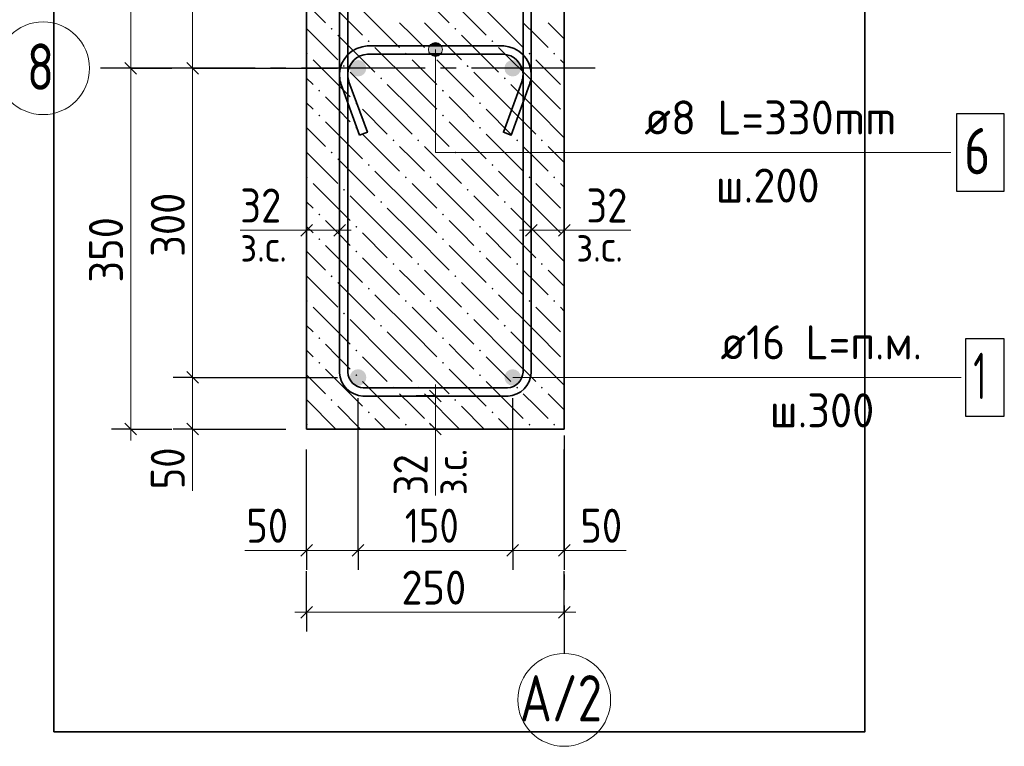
# Model space of a CAD drawing. Header units: millimetres. Extents: x 0 to 42000, y 0 to 29700.
# Tile 12 of 15: x 29561 to 35930, y 9381 to 14081. Entities that reach past the tile are written whole.
import ezdxf

# ---------------------------------------------------------------- set-up
doc = ezdxf.new("R2010")
doc.units = ezdxf.units.MM
doc.linetypes.add('______2', pattern=[270, 200, -70])
doc.linetypes.add('______5', pattern=[1100, 800, -100, 100, -100])
for name, color, linetype, lineweight in [('S1 Продольная арматура', 52, 'Continuous', 25), ('Standard', 7, 'Continuous', 25), ('Затяжка', 52, 'Continuous', 25), ('Оси', 7, '______5', 13), ('Позиционная метка линия выноска', 7, 'Continuous', 13), ('Размерная выноска', 7, 'Continuous', 13), ('Хомут', 52, 'Continuous', 25)]:
    doc.layers.add(name, color=color, linetype=linetype, lineweight=lineweight)
doc.layers.add('ЖБ Пилон', color=7, linetype='______2', lineweight=13, true_color=0xa0a0a0)
doc.styles.add('ISOCPEUR', font='txt')

msp = doc.modelspace()

# ---------------------------------------------------------------- hatches: boundary and pattern name
at = {"layer": 'S1 Продольная арматура', "linetype": 'Continuous', "lineweight": 18, "transparency": 33554687}
for points in [[(31803.4, 13766.7), (31799.3, 13787.1), (31787.7, 13804.4), (31770.4, 13816), (31750, 13820), (31729.6, 13816), (31712.3, 13804.4), (31700.8, 13787.1), (31696.7, 13766.7), (31700.8, 13746.3), (31712.3, 13729), (31729.6, 13717.4), (31750, 13713.3), (31770.4, 13717.4), (31787.7, 13729), (31799.3, 13746.3)], [(31803.4, 13766.7), (31799.3, 13787.1), (31787.7, 13804.4), (31770.4, 13816), (31750, 13820), (31729.6, 13816), (31712.3, 13804.4), (31700.8, 13787.1), (31696.7, 13766.7), (31700.8, 13746.3), (31712.3, 13729), (31729.6, 13717.4), (31750, 13713.3), (31770.4, 13717.4), (31787.7, 13729), (31799.3, 13746.3)], [(32803.4, 13766.7), (32799.3, 13787.1), (32787.7, 13804.4), (32770.4, 13816), (32750, 13820), (32729.6, 13816), (32712.3, 13804.4), (32700.8, 13787.1), (32696.7, 13766.7), (32700.8, 13746.3), (32712.3, 13729), (32729.6, 13717.4), (32750, 13713.3), (32770.4, 13717.4), (32787.7, 13729), (32799.3, 13746.3)], [(32803.4, 13766.7), (32799.3, 13787.1), (32787.7, 13804.4), (32770.4, 13816), (32750, 13820), (32729.6, 13816), (32712.3, 13804.4), (32700.8, 13787.1), (32696.7, 13766.7), (32700.8, 13746.3), (32712.3, 13729), (32729.6, 13717.4), (32750, 13713.3), (32770.4, 13717.4), (32787.7, 13729), (32799.3, 13746.3)], [(31803.4, 11766.7), (31799.3, 11787.1), (31787.7, 11804.4), (31770.4, 11816), (31750, 11820), (31729.6, 11816), (31712.3, 11804.4), (31700.8, 11787.1), (31696.7, 11766.7), (31700.8, 11746.3), (31712.3, 11729), (31729.6, 11717.4), (31750, 11713.3), (31770.4, 11717.4), (31787.7, 11729), (31799.3, 11746.3)], [(31803.4, 11766.7), (31799.3, 11787.1), (31787.7, 11804.4), (31770.4, 11816), (31750, 11820), (31729.6, 11816), (31712.3, 11804.4), (31700.8, 11787.1), (31696.7, 11766.7), (31700.8, 11746.3), (31712.3, 11729), (31729.6, 11717.4), (31750, 11713.3), (31770.4, 11717.4), (31787.7, 11729), (31799.3, 11746.3)], [(32803.4, 11766.7), (32799.3, 11787.1), (32787.7, 11804.4), (32770.4, 11816), (32750, 11820), (32729.6, 11816), (32712.3, 11804.4), (32700.8, 11787.1), (32696.7, 11766.7), (32700.8, 11746.3), (32712.3, 11729), (32729.6, 11717.4), (32750, 11713.3), (32770.4, 11717.4), (32787.7, 11729), (32799.3, 11746.3)], [(32803.4, 11766.7), (32799.3, 11787.1), (32787.7, 11804.4), (32770.4, 11816), (32750, 11820), (32729.6, 11816), (32712.3, 11804.4), (32700.8, 11787.1), (32696.7, 11766.7), (32700.8, 11746.3), (32712.3, 11729), (32729.6, 11717.4), (32750, 11713.3), (32770.4, 11717.4), (32787.7, 11729), (32799.3, 11746.3)]]:
    msp.add_hatch(color=7, dxfattribs=at).paths.add_polyline_path(points)
at = {"layer": 'ЖБ Пилон', "linetype": 'Continuous', "lineweight": 18, "transparency": 33554687}
for points in [[(31572.2, 14021.1), (31578.7, 14027.6), (31585.2, 14021.1), (31578.7, 14014.6)], [(32372.2, 14021.1), (32378.7, 14027.6), (32385.2, 14021.1), (32378.7, 14014.6)], [(31812.2, 13941.1), (31818.7, 13947.6), (31825.2, 13941.1), (31818.7, 13934.6)], [(32612.2, 13941.1), (32618.7, 13947.6), (32625.2, 13941.1), (32618.7, 13934.6)], [(31416.7, 13865.6), (31418.7, 13867.6), (31425.2, 13861.1), (31418.7, 13854.6), (31416.7, 13856.6)], [(32052.2, 13861.1), (32058.7, 13867.6), (32065.2, 13861.1), (32058.7, 13854.6)], [(32212.2, 13861.1), (32218.7, 13867.6), (32225.2, 13861.1), (32218.7, 13854.6)], [(32852.2, 13861.1), (32858.7, 13867.6), (32865.2, 13861.1), (32858.7, 13854.6)], [(33012.2, 13861.1), (33018.7, 13867.6), (33025.2, 13861.1), (33018.7, 13854.6)], [(31652.2, 13781.1), (31658.7, 13787.6), (31665.2, 13781.1), (31658.7, 13774.6)], [(32452.2, 13781.1), (32458.7, 13787.6), (32465.2, 13781.1), (32458.7, 13774.6)], [(31892.2, 13701.1), (31898.7, 13707.6), (31905.2, 13701.1), (31898.7, 13694.6)], [(32692.2, 13701.1), (32698.7, 13707.6), (32705.2, 13701.1), (32698.7, 13694.6)], [(31492.2, 13621.1), (31498.7, 13627.6), (31505.2, 13621.1), (31498.7, 13614.6)], [(32292.2, 13621.1), (32298.7, 13627.6), (32305.2, 13621.1), (32298.7, 13614.6)], [(31732.2, 13541.1), (31738.7, 13547.6), (31745.2, 13541.1), (31738.7, 13534.6)], [(32532.2, 13541.1), (32538.7, 13547.6), (32545.2, 13541.1), (32538.7, 13534.6)], [(31492.2, 13461.1), (31498.7, 13467.6), (31505.2, 13461.1), (31498.7, 13454.6)], [(32292.2, 13461.1), (32298.7, 13467.6), (32305.2, 13461.1), (32298.7, 13454.6)], [(31732.2, 13381.1), (31738.7, 13387.6), (31745.2, 13381.1), (31738.7, 13374.6)], [(32532.2, 13381.1), (32538.7, 13387.6), (32545.2, 13381.1), (32538.7, 13374.6)], [(31972.2, 13301.1), (31978.7, 13307.6), (31985.2, 13301.1), (31978.7, 13294.6)], [(32132.2, 13301.1), (32138.7, 13307.6), (32145.2, 13301.1), (32138.7, 13294.6)], [(32772.2, 13301.1), (32778.7, 13307.6), (32785.2, 13301.1), (32778.7, 13294.6)], [(32932.2, 13301.1), (32938.7, 13307.6), (32945.2, 13301.1), (32938.7, 13294.6)], [(31572.2, 13221.1), (31578.7, 13227.6), (31585.2, 13221.1), (31578.7, 13214.6)], [(32372.2, 13221.1), (32378.7, 13227.6), (32385.2, 13221.1), (32378.7, 13214.6)], [(31812.2, 13141.1), (31818.7, 13147.6), (31825.2, 13141.1), (31818.7, 13134.6)], [(32612.2, 13141.1), (32618.7, 13147.6), (32625.2, 13141.1), (32618.7, 13134.6)], [(31416.7, 13065.6), (31418.7, 13067.6), (31425.2, 13061.1), (31418.7, 13054.6), (31416.7, 13056.6)], [(32052.2, 13061.1), (32058.7, 13067.6), (32065.2, 13061.1), (32058.7, 13054.6)], [(32212.2, 13061.1), (32218.7, 13067.6), (32225.2, 13061.1), (32218.7, 13054.6)], [(32852.2, 13061.1), (32858.7, 13067.6), (32865.2, 13061.1), (32858.7, 13054.6)], [(33012.2, 13061.1), (33018.7, 13067.6), (33025.2, 13061.1), (33018.7, 13054.6)], [(31652.2, 12981.1), (31658.7, 12987.6), (31665.2, 12981.1), (31658.7, 12974.6)], [(32452.2, 12981.1), (32458.7, 12987.6), (32465.2, 12981.1), (32458.7, 12974.6)], [(31892.2, 12901.1), (31898.7, 12907.6), (31905.2, 12901.1), (31898.7, 12894.6)], [(32692.2, 12901.1), (32698.7, 12907.6), (32705.2, 12901.1), (32698.7, 12894.6)], [(31492.2, 12821.1), (31498.7, 12827.6), (31505.2, 12821.1), (31498.7, 12814.6)], [(32292.2, 12821.1), (32298.7, 12827.6), (32305.2, 12821.1), (32298.7, 12814.6)], [(31732.2, 12741.1), (31738.7, 12747.6), (31745.2, 12741.1), (31738.7, 12734.6)], [(32532.2, 12741.1), (32538.7, 12747.6), (32545.2, 12741.1), (32538.7, 12734.6)], [(31492.2, 12661.1), (31498.7, 12667.6), (31505.2, 12661.1), (31498.7, 12654.6)], [(32292.2, 12661.1), (32298.7, 12667.6), (32305.2, 12661.1), (32298.7, 12654.6)], [(31732.2, 12581.1), (31738.7, 12587.6), (31745.2, 12581.1), (31738.7, 12574.6)], [(32532.2, 12581.1), (32538.7, 12587.6), (32545.2, 12581.1), (32538.7, 12574.6)], [(31972.2, 12501.1), (31978.7, 12507.6), (31985.2, 12501.1), (31978.7, 12494.6)], [(32132.2, 12501.1), (32138.7, 12507.6), (32145.2, 12501.1), (32138.7, 12494.6)], [(32772.2, 12501.1), (32778.7, 12507.6), (32785.2, 12501.1), (32778.7, 12494.6)], [(32932.2, 12501.1), (32938.7, 12507.6), (32945.2, 12501.1), (32938.7, 12494.6)], [(31572.2, 12421.1), (31578.7, 12427.6), (31585.2, 12421.1), (31578.7, 12414.6)], [(32372.2, 12421.1), (32378.7, 12427.6), (32385.2, 12421.1), (32378.7, 12414.6)], [(31812.2, 12341.1), (31818.7, 12347.6), (31825.2, 12341.1), (31818.7, 12334.6)], [(32612.2, 12341.1), (32618.7, 12347.6), (32625.2, 12341.1), (32618.7, 12334.6)], [(31416.7, 12265.6), (31418.7, 12267.6), (31425.2, 12261.1), (31418.7, 12254.6), (31416.7, 12256.6)], [(32052.2, 12261.1), (32058.7, 12267.6), (32065.2, 12261.1), (32058.7, 12254.6)], [(32212.2, 12261.1), (32218.7, 12267.6), (32225.2, 12261.1), (32218.7, 12254.6)], [(32852.2, 12261.1), (32858.7, 12267.6), (32865.2, 12261.1), (32858.7, 12254.6)], [(33012.2, 12261.1), (33018.7, 12267.6), (33025.2, 12261.1), (33018.7, 12254.6)], [(31652.2, 12181.1), (31658.7, 12187.6), (31665.2, 12181.1), (31658.7, 12174.6)], [(32452.2, 12181.1), (32458.7, 12187.6), (32465.2, 12181.1), (32458.7, 12174.6)], [(31892.2, 12101.1), (31898.7, 12107.6), (31905.2, 12101.1), (31898.7, 12094.6)], [(32692.2, 12101.1), (32698.7, 12107.6), (32705.2, 12101.1), (32698.7, 12094.6)], [(31492.2, 12021.1), (31498.7, 12027.6), (31505.2, 12021.1), (31498.7, 12014.6)], [(32292.2, 12021.1), (32298.7, 12027.6), (32305.2, 12021.1), (32298.7, 12014.6)], [(31732.2, 11941.1), (31738.7, 11947.6), (31745.2, 11941.1), (31738.7, 11934.6)], [(32532.2, 11941.1), (32538.7, 11947.6), (32545.2, 11941.1), (32538.7, 11934.6)], [(31492.2, 11861.1), (31498.7, 11867.6), (31505.2, 11861.1), (31498.7, 11854.6)], [(32292.2, 11861.1), (32298.7, 11867.6), (32305.2, 11861.1), (32298.7, 11854.6)], [(31732.2, 11781.1), (31738.7, 11787.6), (31745.2, 11781.1), (31738.7, 11774.6)], [(32532.2, 11781.1), (32538.7, 11787.6), (32545.2, 11781.1), (32538.7, 11774.6)], [(31972.2, 11701.1), (31978.7, 11707.6), (31985.2, 11701.1), (31978.7, 11694.6)], [(32132.2, 11701.1), (32138.7, 11707.6), (32145.2, 11701.1), (32138.7, 11694.6)], [(32772.2, 11701.1), (32778.7, 11707.6), (32785.2, 11701.1), (32778.7, 11694.6)], [(32932.2, 11701.1), (32938.7, 11707.6), (32945.2, 11701.1), (32938.7, 11694.6)], [(31572.2, 11621.1), (31578.7, 11627.6), (31585.2, 11621.1), (31578.7, 11614.6)], [(32372.2, 11621.1), (32378.7, 11627.6), (32385.2, 11621.1), (32378.7, 11614.6)], [(31812.2, 11541.1), (31818.7, 11547.6), (31825.2, 11541.1), (31818.7, 11534.6)], [(32612.2, 11541.1), (32618.7, 11547.6), (32625.2, 11541.1), (32618.7, 11534.6)], [(31416.7, 11465.6), (31418.7, 11467.6), (31425.2, 11461.1), (31418.7, 11454.6), (31416.7, 11456.6)], [(32052.2, 11461.1), (32058.7, 11467.6), (32065.2, 11461.1), (32058.7, 11454.6)], [(32212.2, 11461.1), (32218.7, 11467.6), (32225.2, 11461.1), (32218.7, 11454.6)], [(32852.2, 11461.1), (32858.7, 11467.6), (32865.2, 11461.1), (32858.7, 11454.6)], [(33012.2, 11461.1), (33018.7, 11467.6), (33025.2, 11461.1), (33018.7, 11454.6)]]:
    msp.add_hatch(color=7, dxfattribs=at).paths.add_polyline_path(points, flags=16)
at = {"layer": 'Позиционная метка линия выноска', "linetype": 'Continuous', "lineweight": 13, "transparency": 33554687}
for points in [[(32205, 13887.4), (32295, 13887.4), (32288.7, 13909.9)], [(32205, 13887.4), (32288.7, 13909.9), (32211.3, 13909.9)], [(32211.3, 13864.9), (32295, 13887.4), (32205, 13887.4)], [(32211.3, 13909.9), (32288.7, 13909.9), (32272.5, 13926.1)], [(32211.3, 13909.9), (32272.5, 13926.1), (32227.5, 13926.1)], [(32211.3, 13864.9), (32288.7, 13864.9), (32295, 13887.4)], [(32227.5, 13926.1), (32272.5, 13926.1), (32250, 13932.4)], [(32227.5, 13848.7), (32288.7, 13864.9), (32211.3, 13864.9)], [(32227.5, 13848.7), (32272.5, 13848.7), (32288.7, 13864.9)], [(32272.5, 13848.7), (32227.5, 13848.7), (32250, 13842.4)]]:
    msp.add_hatch(color=7, dxfattribs=at).paths.add_polyline_path(points)

# ---------------------------------------------------------------- linework, layer by layer
at = {"layer": 'S1 Продольная арматура', "color": 7, "linetype": 'Continuous', "lineweight": 25, "transparency": 33554687}
msp.add_lwpolyline([(35680, 11516.7), (35930, 11516.7), (35930, 12016.7), (35680, 12016.7), (35680, 11516.7)], dxfattribs=at)
at = {"layer": 'Standard', "color": 7, "linetype": 'Continuous', "lineweight": 13, "transparency": 33554687}
for p, q in [((30679.1, 15766.7), (30679.1, 13766.7)), ((30279.1, 13766.7), (30279.1, 11433.3)), ((30679.1, 13766.7), (30679.1, 11766.7)), ((31416.7, 12718.9), (31341.7, 12718.9)), ((31630, 12718.9), (31416.7, 12718.9)), ((31630, 12718.9), (31705, 12718.9)), ((32870, 12718.9), (32795, 12718.9)), ((32870, 12718.9), (33083.4, 12718.9)), ((33083.4, 12718.9), (33158.4, 12718.9)), ((30679.1, 11766.7), (30679.1, 11433.3)), ((32250, 11646.9), (32250, 11721.9)), ((32250, 11646.9), (32250, 11433.3)), ((30279.1, 11433.3), (30279.1, 11358.3)), ((30679.1, 11433.3), (30679.1, 11358.3)), ((32250, 11433.3), (32250, 11358.3)), ((31416.7, 10647.8), (31341.7, 10647.8)), ((31416.7, 10647.8), (31750, 10647.8)), ((31750, 10647.8), (32750.1, 10647.8)), ((32750.1, 10647.8), (33083.4, 10647.8)), ((33083.4, 10647.8), (33158.4, 10647.8)), ((31416.7, 10247.8), (31341.7, 10247.8)), ((31416.7, 10247.8), (33083.4, 10247.8)), ((33083.4, 10247.8), (33158.4, 10247.8))]:
    msp.add_line(p, q, dxfattribs=at)
at = {"layer": 'Standard', "color": 7, "linetype": 'Continuous', "lineweight": -3, "transparency": 33554687}
for p, q in [((30279.1, 13766.7), (30154.1, 13766.7)), ((30279.1, 13766.7), (30404.1, 13766.7)), ((30279.1, 13766.7), (30545.7, 13766.7)), ((30679.1, 13766.7), (30554.1, 13766.7)), ((30679.1, 13766.7), (30804.1, 13766.7)), ((30679.1, 13766.7), (31616.6, 13766.7)), ((31416.7, 12718.9), (31416.7, 12843.9)), ((31630, 12718.9), (31630, 12843.9)), ((32870, 12718.9), (32870, 12843.9)), ((33083.4, 12718.9), (33083.4, 12843.9)), ((31416.7, 12718.9), (31416.7, 12593.9)), ((31630, 12718.9), (31630, 12593.9)), ((32870, 12718.9), (32870, 12593.9)), ((33083.4, 12718.9), (33083.4, 12593.9)), ((30679.1, 11766.7), (30554.1, 11766.7)), ((30679.1, 11766.7), (30804.1, 11766.7)), ((30679.1, 11766.7), (31616.6, 11766.7)), ((32250, 11646.9), (32125, 11646.9)), ((32250, 11646.9), (32375, 11646.9)), ((30279.1, 11433.3), (30154.1, 11433.3)), ((30279.1, 11433.3), (30404.1, 11433.3)), ((30279.1, 11433.3), (30545.7, 11433.3)), ((30679.1, 11433.3), (30554.1, 11433.3)), ((30679.1, 11433.3), (30804.1, 11433.3)), ((30679.1, 11433.3), (31283.4, 11433.3)), ((32250, 11433.3), (32125, 11433.3)), ((32250, 11433.3), (32375, 11433.3)), ((31416.7, 10647.8), (31416.7, 10772.8)), ((31750, 10647.8), (31750, 10772.8)), ((32750.1, 10647.8), (32750.1, 10772.8)), ((33083.4, 10647.8), (33083.4, 10772.8)), ((31416.7, 10647.8), (31416.7, 10522.8)), ((31750, 10647.8), (31750, 10522.8)), ((32750.1, 10647.8), (32750.1, 10522.8)), ((33083.4, 10647.8), (33083.4, 10522.8)), ((31416.7, 10247.8), (31416.7, 10514.5)), ((33083.4, 10247.8), (33083.4, 10514.5)), ((31416.7, 10247.8), (31416.7, 10372.8)), ((33083.4, 10247.8), (33083.4, 10372.8)), ((31416.7, 10247.8), (31416.7, 10122.8)), ((33083.4, 10247.8), (33083.4, 10122.8))]:
    msp.add_line(p, q, dxfattribs=at)
at = {"layer": 'Standard', "color": 7, "linetype": 'Continuous', "lineweight": 25, "transparency": 33554687}
for p, q in [((30241.6, 13804.2), (30316.6, 13729.2)), ((30641.6, 13804.2), (30716.6, 13729.2)), ((31454.2, 12756.4), (31379.2, 12681.4)), ((31667.5, 12756.4), (31592.5, 12681.4)), ((32832.5, 12681.4), (32907.5, 12756.4)), ((33045.9, 12681.4), (33120.9, 12756.4)), ((30641.6, 11804.2), (30716.6, 11729.2)), ((32212.5, 11684.4), (32287.5, 11609.4)), ((30241.6, 11470.8), (30316.6, 11395.8)), ((30641.6, 11470.8), (30716.6, 11395.8)), ((32212.5, 11470.8), (32287.5, 11395.8)), ((31379.2, 10610.3), (31454.2, 10685.3)), ((31712.5, 10610.3), (31787.5, 10685.3)), ((32712.6, 10610.3), (32787.6, 10685.3)), ((33045.9, 10610.3), (33120.9, 10685.3)), ((31379.2, 10210.3), (31454.2, 10285.3)), ((33045.9, 10210.3), (33120.9, 10285.3))]:
    msp.add_line(p, q, dxfattribs=at)
at = {"layer": 'Standard', "color": 254, "linetype": 'Continuous', "lineweight": 35, "true_color": 0xc4c4ff, "transparency": 33554687}
msp.add_lwpolyline([(29781, 9474.1), (35026.9, 9474.1), (35026.9, 18041.1), (29781, 18041.1), (29781, 9474.1)], dxfattribs=at)
at = {"layer": 'Standard', "color": 7, "linetype": 'Continuous', "lineweight": 13, "transparency": 33554687}
msp.add_lwpolyline([(30279.1, 16100), (30279.1, 14653.9), (30279.1, 14653.9), (30279.1, 13766.7)], dxfattribs=at)
at = {"layer": 'Standard', "color": 7, "linetype": 'Continuous', "lineweight": -3, "transparency": 33554687}
for points in [[(31750, 10647.8), (31750, 10664.8), (31750, 10664.8), (31750, 10664.8), (31750, 10664.8), (31750, 11633.3)], [(32750.1, 10647.8), (32750.1, 10664.8), (32750.1, 10664.8), (32750.1, 11633.3)], [(31416.7, 10647.8), (31416.7, 10664.8), (31416.7, 10664.8), (31416.7, 10664.8), (31416.7, 10664.8), (31416.7, 11300)], [(33083.4, 10647.8), (33083.4, 10664.8), (33083.4, 10664.8), (33083.4, 11300)]]:
    msp.add_lwpolyline(points, dxfattribs=at)
at = {"layer": 'ЖБ Пилон', "color": 7, "linetype": 'Continuous', "lineweight": 35, "transparency": 33554687}
for p, q in [((31416.7, 16100), (31416.7, 11433.3)), ((33083.4, 11433.3), (33083.4, 16100)), ((31416.7, 11433.3), (33083.4, 11433.3))]:
    msp.add_line(p, q, dxfattribs=at)
at = {"layer": 'ЖБ Пилон', "color": 9, "linetype": 'Continuous', "lineweight": 18, "true_color": 0xc7c7c7, "transparency": 33554687}
for p, q in [((32098.7, 14301.1), (32338.7, 14061.1)), ((31538.7, 14221.1), (31778.7, 13981.1)), ((32338.7, 14221.1), (32578.7, 13981.1)), ((31416.7, 14183.1), (31538.7, 14061.1)), ((31778.7, 14141.1), (32018.7, 13901.1)), ((32578.7, 14141.1), (32818.7, 13901.1)), ((31416.7, 14023.1), (31618.7, 13821.1)), ((32098.7, 13981.1), (32018.7, 14061.1)), ((32178.7, 14061.1), (32418.7, 13821.1)), ((32898.7, 13981.1), (32818.7, 14061.1)), ((32978.7, 14061.1), (33083.4, 13956.4)), ((31618.7, 13981.1), (31858.7, 13741.1)), ((32178.7, 13901.1), (32098.7, 13981.1)), ((32418.7, 13981.1), (32658.7, 13741.1)), ((32978.7, 13901.1), (32898.7, 13981.1)), ((32098.7, 13661.1), (31858.7, 13901.1)), ((32898.7, 13661.1), (32658.7, 13901.1)), ((31458.7, 13821.1), (31698.7, 13581.1)), ((32098.7, 13821.1), (32258.7, 13661.1)), ((32258.7, 13821.1), (32498.7, 13581.1)), ((32898.7, 13821.1), (33058.7, 13661.1)), ((33058.7, 13821.1), (33083.4, 13796.4)), ((31416.7, 13703.1), (31458.7, 13661.1)), ((31938.7, 13501.1), (31698.7, 13741.1)), ((32738.7, 13501.1), (32498.7, 13741.1)), ((31938.7, 13661.1), (32098.7, 13501.1)), ((32098.7, 13661.1), (32258.7, 13501.1)), ((32738.7, 13661.1), (32898.7, 13501.1)), ((32898.7, 13661.1), (33058.7, 13501.1)), ((31618.7, 13501.1), (31538.7, 13581.1)), ((32418.7, 13501.1), (32338.7, 13581.1)), ((31416.7, 13543.1), (31458.7, 13501.1)), ((31698.7, 13421.1), (31618.7, 13501.1)), ((31778.7, 13501.1), (31938.7, 13341.1)), ((31938.7, 13501.1), (32098.7, 13341.1)), ((32098.7, 13501.1), (32338.7, 13261.1)), ((32498.7, 13421.1), (32418.7, 13501.1)), ((32578.7, 13501.1), (32738.7, 13341.1)), ((32738.7, 13501.1), (32898.7, 13341.1)), ((32898.7, 13501.1), (33083.4, 13316.4)), ((31416.7, 13383.1), (31538.7, 13261.1)), ((31538.7, 13421.1), (31778.7, 13181.1)), ((32338.7, 13421.1), (32578.7, 13181.1)), ((31778.7, 13341.1), (32018.7, 13101.1)), ((32578.7, 13341.1), (32818.7, 13101.1)), ((32098.7, 13181.1), (32018.7, 13261.1)), ((32178.7, 13261.1), (32418.7, 13021.1)), ((32898.7, 13181.1), (32818.7, 13261.1)), ((32978.7, 13261.1), (33083.4, 13156.4)), ((31416.7, 13223.1), (31618.7, 13021.1)), ((31618.7, 13181.1), (31858.7, 12941.1)), ((32178.7, 13101.1), (32098.7, 13181.1)), ((32418.7, 13181.1), (32658.7, 12941.1)), ((32978.7, 13101.1), (32898.7, 13181.1)), ((32098.7, 12861.1), (31858.7, 13101.1)), ((32898.7, 12861.1), (32658.7, 13101.1)), ((31458.7, 13021.1), (31698.7, 12781.1)), ((32098.7, 13021.1), (32258.7, 12861.1)), ((32258.7, 13021.1), (32498.7, 12781.1)), ((32898.7, 13021.1), (33058.7, 12861.1)), ((33058.7, 13021.1), (33083.4, 12996.4)), ((31938.7, 12701.1), (31698.7, 12941.1)), ((32738.7, 12701.1), (32498.7, 12941.1)), ((31416.7, 12903.1), (31458.7, 12861.1)), ((31938.7, 12861.1), (32098.7, 12701.1)), ((32098.7, 12861.1), (32258.7, 12701.1)), ((32738.7, 12861.1), (32898.7, 12701.1)), ((32898.7, 12861.1), (33058.7, 12701.1)), ((31416.7, 12743.1), (31458.7, 12701.1)), ((31618.7, 12701.1), (31538.7, 12781.1)), ((32418.7, 12701.1), (32338.7, 12781.1)), ((31698.7, 12621.1), (31618.7, 12701.1)), ((31778.7, 12701.1), (31938.7, 12541.1)), ((31938.7, 12701.1), (32098.7, 12541.1)), ((32098.7, 12701.1), (32338.7, 12461.1)), ((32498.7, 12621.1), (32418.7, 12701.1)), ((32578.7, 12701.1), (32738.7, 12541.1)), ((32738.7, 12701.1), (32898.7, 12541.1)), ((32898.7, 12701.1), (33083.4, 12516.4)), ((31538.7, 12621.1), (31778.7, 12381.1)), ((32338.7, 12621.1), (32578.7, 12381.1)), ((31416.7, 12583.1), (31538.7, 12461.1)), ((31778.7, 12541.1), (32018.7, 12301.1)), ((32578.7, 12541.1), (32818.7, 12301.1)), ((31416.7, 12423.1), (31618.7, 12221.1)), ((32098.7, 12381.1), (32018.7, 12461.1)), ((32178.7, 12461.1), (32418.7, 12221.1)), ((32898.7, 12381.1), (32818.7, 12461.1)), ((32978.7, 12461.1), (33083.4, 12356.4)), ((31618.7, 12381.1), (31858.7, 12141.1)), ((32178.7, 12301.1), (32098.7, 12381.1)), ((32418.7, 12381.1), (32658.7, 12141.1)), ((32978.7, 12301.1), (32898.7, 12381.1)), ((32098.7, 12061.1), (31858.7, 12301.1)), ((32898.7, 12061.1), (32658.7, 12301.1)), ((31458.7, 12221.1), (31698.7, 11981.1)), ((32098.7, 12221.1), (32258.7, 12061.1)), ((32258.7, 12221.1), (32498.7, 11981.1)), ((32898.7, 12221.1), (33058.7, 12061.1)), ((33058.7, 12221.1), (33083.4, 12196.4)), ((31416.7, 12103.1), (31458.7, 12061.1)), ((31938.7, 11901.1), (31698.7, 12141.1)), ((32738.7, 11901.1), (32498.7, 12141.1)), ((31938.7, 12061.1), (32098.7, 11901.1)), ((32098.7, 12061.1), (32258.7, 11901.1)), ((32738.7, 12061.1), (32898.7, 11901.1)), ((32898.7, 12061.1), (33058.7, 11901.1)), ((31618.7, 11901.1), (31538.7, 11981.1)), ((32418.7, 11901.1), (32338.7, 11981.1)), ((31416.7, 11943.1), (31458.7, 11901.1)), ((31698.7, 11821.1), (31618.7, 11901.1)), ((31778.7, 11901.1), (31938.7, 11741.1)), ((31938.7, 11901.1), (32098.7, 11741.1)), ((32098.7, 11901.1), (32338.7, 11661.1)), ((32498.7, 11821.1), (32418.7, 11901.1)), ((32578.7, 11901.1), (32738.7, 11741.1)), ((32738.7, 11901.1), (32898.7, 11741.1)), ((32898.7, 11901.1), (33083.4, 11716.4)), ((31416.7, 11783.1), (31538.7, 11661.1)), ((31538.7, 11821.1), (31778.7, 11581.1)), ((32338.7, 11821.1), (32578.7, 11581.1)), ((31778.7, 11741.1), (32018.7, 11501.1)), ((32578.7, 11741.1), (32818.7, 11501.1)), ((32098.7, 11581.1), (32018.7, 11661.1)), ((32178.7, 11661.1), (32406.4, 11433.3)), ((32898.7, 11581.1), (32818.7, 11661.1)), ((32978.7, 11661.1), (33083.4, 11556.4)), ((31416.7, 11623.1), (31606.4, 11433.3)), ((31618.7, 11581.1), (31766.4, 11433.3)), ((32178.7, 11501.1), (32098.7, 11581.1)), ((32418.7, 11581.1), (32566.4, 11433.3)), ((32978.7, 11501.1), (32898.7, 11581.1)), ((31926.4, 11433.3), (31858.7, 11501.1)), ((32726.4, 11433.3), (32658.7, 11501.1))]:
    msp.add_line(p, q, dxfattribs=at)
at = {"layer": 'Затяжка', "color": 7, "linetype": 'Continuous', "lineweight": 35, "transparency": 33554687}
msp.add_lwpolyline([(31759.9, 13334.3), (31640.6, 13662), (31638.3, 13669.1), (31636.2, 13676.5), (31634.4, 13684), (31632.9, 13691.5), (31631.7, 13699.1), (31630.8, 13706.8), (31630.3, 13714.4), (31630, 13722), (31630, 13732.8), (31634.6, 13765.3), (31645.7, 13799.2), (31663.2, 13830.3), (31684.6, 13856), (31710.3, 13877.5), (31741.5, 13894.9), (31775.3, 13906.1), (31807.9, 13910.6), (32692.2, 13910.6), (32724.7, 13906.1), (32758.6, 13894.9), (32789.8, 13877.5), (32815.4, 13856), (32836.9, 13830.3), (32854.3, 13799.2), (32865.5, 13765.3), (32870, 13732.8), (32870, 13722), (32869.8, 13714.4), (32869.2, 13706.8), (32868.4, 13699.1), (32867.2, 13691.5), (32865.7, 13684), (32863.9, 13676.5), (32861.8, 13669.1), (32859.4, 13662), (32740.2, 13334.3), (32690.1, 13352.6), (32809, 13679.4), (32810.8, 13684.8), (32812.3, 13690.1), (32813.6, 13695.4), (32814.7, 13700.8), (32815.5, 13706.2), (32816.1, 13711.7), (32816.5, 13717.2), (32816.7, 13722.8), (32816.7, 13729.1), (32813.3, 13753.2), (32805.3, 13777.6), (32792.8, 13800), (32777.6, 13818.1), (32759.4, 13833.3), (32737, 13845.9), (32712.6, 13853.9), (32688.5, 13857.3), (31811.6, 13857.3), (31787.5, 13853.9), (31763.1, 13845.9), (31740.7, 13833.3), (31722.5, 13818.1), (31707.3, 13800), (31694.8, 13777.6), (31686.7, 13753.2), (31683.4, 13729.1), (31683.4, 13722.8), (31683.5, 13717.2), (31683.9, 13711.7), (31684.5, 13706.2), (31685.4, 13700.8), (31686.5, 13695.4), (31687.7, 13690.1), (31689.3, 13684.8), (31691, 13679.4), (31810, 13352.6), (31759.9, 13334.3)], dxfattribs=at)
msp.add_lwpolyline([(31759.9, 13334.3), (31640.6, 13662), (31638.3, 13669.1), (31636.2, 13676.5), (31634.4, 13684), (31632.9, 13691.5), (31631.7, 13699.1), (31630.8, 13706.8), (31630.3, 13714.4), (31630, 13722), (31630, 13732.8), (31634.6, 13765.3), (31645.7, 13799.2), (31663.2, 13830.3), (31684.6, 13856), (31710.3, 13877.5), (31741.5, 13894.9), (31775.3, 13906.1), (31807.9, 13910.6), (32692.2, 13910.6), (32724.7, 13906.1), (32758.6, 13894.9), (32789.8, 13877.5), (32815.4, 13856), (32836.9, 13830.3), (32854.3, 13799.2), (32865.5, 13765.3), (32870, 13732.8), (32870, 13722), (32869.8, 13714.4), (32869.2, 13706.8), (32868.4, 13699.1), (32867.2, 13691.5), (32865.7, 13684), (32863.9, 13676.5), (32861.8, 13669.1), (32859.4, 13662), (32740.2, 13334.3), (32690.1, 13352.6), (32809, 13679.4), (32810.8, 13684.8), (32812.3, 13690.1), (32813.6, 13695.4), (32814.7, 13700.8), (32815.5, 13706.2), (32816.1, 13711.7), (32816.5, 13717.2), (32816.7, 13722.8), (32816.7, 13729.1), (32813.3, 13753.2), (32805.3, 13777.6), (32792.8, 13800), (32777.6, 13818.1), (32759.4, 13833.3), (32737, 13845.9), (32712.6, 13853.9), (32688.5, 13857.3), (31811.6, 13857.3), (31787.5, 13853.9), (31763.1, 13845.9), (31740.7, 13833.3), (31722.5, 13818.1), (31707.3, 13800), (31694.8, 13777.6), (31686.7, 13753.2), (31683.4, 13729.1), (31683.4, 13722.8), (31683.5, 13717.2), (31683.9, 13711.7), (31684.5, 13706.2), (31685.4, 13700.8), (31686.5, 13695.4), (31687.7, 13690.1), (31689.3, 13684.8), (31691, 13679.4), (31810, 13352.6), (31759.9, 13334.3)], dxfattribs=at)
msp.add_lwpolyline([(31759.9, 13334.3), (31640.6, 13662), (31638.3, 13669.1), (31636.2, 13676.5), (31634.4, 13684), (31632.9, 13691.5), (31631.7, 13699.1), (31630.8, 13706.8), (31630.3, 13714.4), (31630, 13722), (31630, 13732.8), (31634.6, 13765.3), (31645.7, 13799.2), (31663.2, 13830.3), (31684.6, 13856), (31710.3, 13877.5), (31741.5, 13894.9), (31775.3, 13906.1), (31807.9, 13910.6), (32692.2, 13910.6), (32724.7, 13906.1), (32758.6, 13894.9), (32789.8, 13877.5), (32815.4, 13856), (32836.9, 13830.3), (32854.3, 13799.2), (32865.5, 13765.3), (32870, 13732.8), (32870, 13722), (32869.8, 13714.4), (32869.2, 13706.8), (32868.4, 13699.1), (32867.2, 13691.5), (32865.7, 13684), (32863.9, 13676.5), (32861.8, 13669.1), (32859.4, 13662), (32740.2, 13334.3), (32690.1, 13352.6), (32809, 13679.4), (32810.8, 13684.8), (32812.3, 13690.1), (32813.6, 13695.4), (32814.7, 13700.8), (32815.5, 13706.2), (32816.1, 13711.7), (32816.5, 13717.2), (32816.7, 13722.8), (32816.7, 13729.1), (32813.3, 13753.2), (32805.3, 13777.6), (32792.8, 13800), (32777.6, 13818.1), (32759.4, 13833.3), (32737, 13845.9), (32712.6, 13853.9), (32688.5, 13857.3), (31811.6, 13857.3), (31787.5, 13853.9), (31763.1, 13845.9), (31740.7, 13833.3), (31722.5, 13818.1), (31707.3, 13800), (31694.8, 13777.6), (31686.7, 13753.2), (31683.4, 13729.1), (31683.4, 13722.8), (31683.5, 13717.2), (31683.9, 13711.7), (31684.5, 13706.2), (31685.4, 13700.8), (31686.5, 13695.4), (31687.7, 13690.1), (31689.3, 13684.8), (31691, 13679.4), (31810, 13352.6), (31759.9, 13334.3)], dxfattribs=at)
msp.add_lwpolyline([(31759.9, 13334.3), (31640.6, 13662), (31638.3, 13669.1), (31636.2, 13676.5), (31634.4, 13684), (31632.9, 13691.5), (31631.7, 13699.1), (31630.8, 13706.8), (31630.3, 13714.4), (31630, 13722), (31630, 13732.8), (31634.6, 13765.3), (31645.7, 13799.2), (31663.2, 13830.3), (31684.6, 13856), (31710.3, 13877.5), (31741.5, 13894.9), (31775.3, 13906.1), (31807.9, 13910.6), (32692.2, 13910.6), (32724.7, 13906.1), (32758.6, 13894.9), (32789.8, 13877.5), (32815.4, 13856), (32836.9, 13830.3), (32854.3, 13799.2), (32865.5, 13765.3), (32870, 13732.8), (32870, 13722), (32869.8, 13714.4), (32869.2, 13706.8), (32868.4, 13699.1), (32867.2, 13691.5), (32865.7, 13684), (32863.9, 13676.5), (32861.8, 13669.1), (32859.4, 13662), (32740.2, 13334.3), (32690.1, 13352.6), (32809, 13679.4), (32810.8, 13684.8), (32812.3, 13690.1), (32813.6, 13695.4), (32814.7, 13700.8), (32815.5, 13706.2), (32816.1, 13711.7), (32816.5, 13717.2), (32816.7, 13722.8), (32816.7, 13729.1), (32813.3, 13753.2), (32805.3, 13777.6), (32792.8, 13800), (32777.6, 13818.1), (32759.4, 13833.3), (32737, 13845.9), (32712.6, 13853.9), (32688.5, 13857.3), (31811.6, 13857.3), (31787.5, 13853.9), (31763.1, 13845.9), (31740.7, 13833.3), (31722.5, 13818.1), (31707.3, 13800), (31694.8, 13777.6), (31686.7, 13753.2), (31683.4, 13729.1), (31683.4, 13722.8), (31683.5, 13717.2), (31683.9, 13711.7), (31684.5, 13706.2), (31685.4, 13700.8), (31686.5, 13695.4), (31687.7, 13690.1), (31689.3, 13684.8), (31691, 13679.4), (31810, 13352.6), (31759.9, 13334.3)], dxfattribs=at)
msp.add_lwpolyline([(31759.9, 13334.3), (31640.6, 13662), (31638.3, 13669.1), (31636.2, 13676.5), (31634.4, 13684), (31632.9, 13691.5), (31631.7, 13699.1), (31630.8, 13706.8), (31630.3, 13714.4), (31630, 13722), (31630, 13732.8), (31634.6, 13765.3), (31645.7, 13799.2), (31663.2, 13830.3), (31684.6, 13856), (31710.3, 13877.5), (31741.5, 13894.9), (31775.3, 13906.1), (31807.9, 13910.6), (32692.2, 13910.6), (32724.7, 13906.1), (32758.6, 13894.9), (32789.8, 13877.5), (32815.4, 13856), (32836.9, 13830.3), (32854.3, 13799.2), (32865.5, 13765.3), (32870, 13732.8), (32870, 13722), (32869.8, 13714.4), (32869.2, 13706.8), (32868.4, 13699.1), (32867.2, 13691.5), (32865.7, 13684), (32863.9, 13676.5), (32861.8, 13669.1), (32859.4, 13662), (32740.2, 13334.3), (32690.1, 13352.6), (32809, 13679.4), (32810.8, 13684.8), (32812.3, 13690.1), (32813.6, 13695.4), (32814.7, 13700.8), (32815.5, 13706.2), (32816.1, 13711.7), (32816.5, 13717.2), (32816.7, 13722.8), (32816.7, 13729.1), (32813.3, 13753.2), (32805.3, 13777.6), (32792.8, 13800), (32777.6, 13818.1), (32759.4, 13833.3), (32737, 13845.9), (32712.6, 13853.9), (32688.5, 13857.3), (31811.6, 13857.3), (31787.5, 13853.9), (31763.1, 13845.9), (31740.7, 13833.3), (31722.5, 13818.1), (31707.3, 13800), (31694.8, 13777.6), (31686.7, 13753.2), (31683.4, 13729.1), (31683.4, 13722.8), (31683.5, 13717.2), (31683.9, 13711.7), (31684.5, 13706.2), (31685.4, 13700.8), (31686.5, 13695.4), (31687.7, 13690.1), (31689.3, 13684.8), (31691, 13679.4), (31810, 13352.6), (31759.9, 13334.3)], dxfattribs=at)
msp.add_lwpolyline([(31759.9, 13334.3), (31640.6, 13662), (31638.3, 13669.1), (31636.2, 13676.5), (31634.4, 13684), (31632.9, 13691.5), (31631.7, 13699.1), (31630.8, 13706.8), (31630.3, 13714.4), (31630, 13722), (31630, 13732.8), (31634.6, 13765.3), (31645.7, 13799.2), (31663.2, 13830.3), (31684.6, 13856), (31710.3, 13877.5), (31741.5, 13894.9), (31775.3, 13906.1), (31807.9, 13910.6), (32692.2, 13910.6), (32724.7, 13906.1), (32758.6, 13894.9), (32789.8, 13877.5), (32815.4, 13856), (32836.9, 13830.3), (32854.3, 13799.2), (32865.5, 13765.3), (32870, 13732.8), (32870, 13722), (32869.8, 13714.4), (32869.2, 13706.8), (32868.4, 13699.1), (32867.2, 13691.5), (32865.7, 13684), (32863.9, 13676.5), (32861.8, 13669.1), (32859.4, 13662), (32740.2, 13334.3), (32690.1, 13352.6), (32809, 13679.4), (32810.8, 13684.8), (32812.3, 13690.1), (32813.6, 13695.4), (32814.7, 13700.8), (32815.5, 13706.2), (32816.1, 13711.7), (32816.5, 13717.2), (32816.7, 13722.8), (32816.7, 13729.1), (32813.3, 13753.2), (32805.3, 13777.6), (32792.8, 13800), (32777.6, 13818.1), (32759.4, 13833.3), (32737, 13845.9), (32712.6, 13853.9), (32688.5, 13857.3), (31811.6, 13857.3), (31787.5, 13853.9), (31763.1, 13845.9), (31740.7, 13833.3), (31722.5, 13818.1), (31707.3, 13800), (31694.8, 13777.6), (31686.7, 13753.2), (31683.4, 13729.1), (31683.4, 13722.8), (31683.5, 13717.2), (31683.9, 13711.7), (31684.5, 13706.2), (31685.4, 13700.8), (31686.5, 13695.4), (31687.7, 13690.1), (31689.3, 13684.8), (31691, 13679.4), (31810, 13352.6), (31759.9, 13334.3)], dxfattribs=at)
at = {"layer": 'Затяжка', "color": 7, "linetype": 'Continuous', "lineweight": 25, "transparency": 33554687}
msp.add_lwpolyline([(35620, 12970.7), (35930, 12970.7), (35930, 13470.7), (35620, 13470.7), (35620, 12970.7)], dxfattribs=at)
at = {"layer": 'Оси', "color": 8, "linetype": '______5', "lineweight": -3, "transparency": 33554687}
for p, q in [((33283.4, 13766.7), (30012.4, 13766.7)), ((33083.4, 11392.2), (33083.4, 9981.1))]:
    msp.add_line(p, q, dxfattribs=at)
at = {"layer": 'Оси', "color": 7, "linetype": 'Continuous', "lineweight": 13, "transparency": 33554687}
for centre in [(29712.4, 13766.7), (33083.4, 9681.1)]:
    msp.add_circle(centre, 300, dxfattribs=at)
at = {"layer": 'Позиционная метка линия выноска', "color": 7, "linetype": 'Continuous', "lineweight": 13, "transparency": 33554687}
for p, q in [((32205, 13887.4), (32205, 13887.4)), ((32250, 13932.4), (32250, 13932.4)), ((32295, 13887.4), (32295, 13887.4)), ((32250, 13842.4), (32250, 13842.4)), ((32750.1, 11766.7), (35650, 11766.7))]:
    msp.add_line(p, q, dxfattribs=at)
msp.add_lwpolyline([(35583.4, 13220.7), (32250, 13220.7), (32250, 13887.4)], dxfattribs=at)
msp.add_circle((32250, 13887.4), 45, dxfattribs=at)
at = {"layer": 'Размерная выноска', "color": 7, "linetype": 'Continuous', "lineweight": 13, "transparency": 33554687}
for p, q in [((31416.7, 12718.9), (30986.5, 12718.9)), ((33083.4, 12718.9), (33513.6, 12718.9)), ((30679.1, 11433.3), (30679.1, 11033.3)), ((32250, 11433.3), (32250, 11003.1)), ((31416.7, 10647.8), (31016.7, 10647.8)), ((33483.4, 10647.8), (33083.4, 10647.8))]:
    msp.add_line(p, q, dxfattribs=at)
at = {"layer": 'Хомут', "color": 7, "linetype": 'Continuous', "lineweight": 35, "transparency": 33554687}
for points in [[(32870, 15708.8), (32870, 11796.5), (32866.2, 11769.1), (32856.8, 11740.6), (32842.1, 11714.3), (32824, 11692.7), (32802.4, 11674.6), (32776.1, 11659.9), (32747.6, 11650.5), (32720.2, 11646.7), (31779.8, 11646.7), (31752.5, 11650.5), (31724, 11659.9), (31697.7, 11674.6), (31676, 11692.7), (31657.9, 11714.3), (31643.2, 11740.6), (31633.8, 11769.1), (31630, 11796.5), (31630, 15736.9)], [(32870, 15708.8), (32870, 11796.5), (32866.2, 11769.1), (32856.8, 11740.6), (32842.1, 11714.3), (32824, 11692.7), (32802.4, 11674.6), (32776.1, 11659.9), (32747.6, 11650.5), (32720.2, 11646.7), (31779.8, 11646.7), (31752.5, 11650.5), (31724, 11659.9), (31697.7, 11674.6), (31676, 11692.7), (31657.9, 11714.3), (31643.2, 11740.6), (31633.8, 11769.1), (31630, 11796.5), (31630, 15736.9)], [(32870, 15708.8), (32870, 11796.5), (32866.2, 11769.1), (32856.8, 11740.6), (32842.1, 11714.3), (32824, 11692.7), (32802.4, 11674.6), (32776.1, 11659.9), (32747.6, 11650.5), (32720.2, 11646.7), (31779.8, 11646.7), (31752.5, 11650.5), (31724, 11659.9), (31697.7, 11674.6), (31676, 11692.7), (31657.9, 11714.3), (31643.2, 11740.6), (31633.8, 11769.1), (31630, 11796.5), (31630, 15736.9)], [(32870, 15708.8), (32870, 11796.5), (32866.2, 11769.1), (32856.8, 11740.6), (32842.1, 11714.3), (32824, 11692.7), (32802.4, 11674.6), (32776.1, 11659.9), (32747.6, 11650.5), (32720.2, 11646.7), (31779.8, 11646.7), (31752.5, 11650.5), (31724, 11659.9), (31697.7, 11674.6), (31676, 11692.7), (31657.9, 11714.3), (31643.2, 11740.6), (31633.8, 11769.1), (31630, 11796.5), (31630, 15736.9)], [(32870, 15708.8), (32870, 11796.5), (32866.2, 11769.1), (32856.8, 11740.6), (32842.1, 11714.3), (32824, 11692.7), (32802.4, 11674.6), (32776.1, 11659.9), (32747.6, 11650.5), (32720.2, 11646.7), (31779.8, 11646.7), (31752.5, 11650.5), (31724, 11659.9), (31697.7, 11674.6), (31676, 11692.7), (31657.9, 11714.3), (31643.2, 11740.6), (31633.8, 11769.1), (31630, 11796.5), (31630, 15736.9)], [(32870, 15708.8), (32870, 11796.5), (32866.2, 11769.1), (32856.8, 11740.6), (32842.1, 11714.3), (32824, 11692.7), (32802.4, 11674.6), (32776.1, 11659.9), (32747.6, 11650.5), (32720.2, 11646.7), (31779.8, 11646.7), (31752.5, 11650.5), (31724, 11659.9), (31697.7, 11674.6), (31676, 11692.7), (31657.9, 11714.3), (31643.2, 11740.6), (31633.8, 11769.1), (31630, 11796.5), (31630, 15736.9)], [(31683.4, 15733.2), (31683.4, 11800.2), (31686, 11781.2), (31692.3, 11762.2), (31702.1, 11744.7), (31713.9, 11730.5), (31728.1, 11718.7), (31745.5, 11708.9), (31764.6, 11702.6), (31783.5, 11700), (32716.5, 11700), (32735.5, 11702.6), (32754.5, 11708.9), (32772, 11718.7), (32786.2, 11730.5), (32798, 11744.7), (32807.8, 11762.2), (32814.1, 11781.2), (32816.7, 11800.2), (32816.7, 15705.1)], [(31683.4, 15733.2), (31683.4, 11800.2), (31686, 11781.2), (31692.3, 11762.2), (31702.1, 11744.7), (31713.9, 11730.5), (31728.1, 11718.7), (31745.5, 11708.9), (31764.6, 11702.6), (31783.5, 11700), (32716.5, 11700), (32735.5, 11702.6), (32754.5, 11708.9), (32772, 11718.7), (32786.2, 11730.5), (32798, 11744.7), (32807.8, 11762.2), (32814.1, 11781.2), (32816.7, 11800.2), (32816.7, 15705.1)], [(31683.4, 15733.2), (31683.4, 11800.2), (31686, 11781.2), (31692.3, 11762.2), (31702.1, 11744.7), (31713.9, 11730.5), (31728.1, 11718.7), (31745.5, 11708.9), (31764.6, 11702.6), (31783.5, 11700), (32716.5, 11700), (32735.5, 11702.6), (32754.5, 11708.9), (32772, 11718.7), (32786.2, 11730.5), (32798, 11744.7), (32807.8, 11762.2), (32814.1, 11781.2), (32816.7, 11800.2), (32816.7, 15705.1)], [(31683.4, 15733.2), (31683.4, 11800.2), (31686, 11781.2), (31692.3, 11762.2), (31702.1, 11744.7), (31713.9, 11730.5), (31728.1, 11718.7), (31745.5, 11708.9), (31764.6, 11702.6), (31783.5, 11700), (32716.5, 11700), (32735.5, 11702.6), (32754.5, 11708.9), (32772, 11718.7), (32786.2, 11730.5), (32798, 11744.7), (32807.8, 11762.2), (32814.1, 11781.2), (32816.7, 11800.2), (32816.7, 15705.1)], [(31683.4, 15733.2), (31683.4, 11800.2), (31686, 11781.2), (31692.3, 11762.2), (31702.1, 11744.7), (31713.9, 11730.5), (31728.1, 11718.7), (31745.5, 11708.9), (31764.6, 11702.6), (31783.5, 11700), (32716.5, 11700), (32735.5, 11702.6), (32754.5, 11708.9), (32772, 11718.7), (32786.2, 11730.5), (32798, 11744.7), (32807.8, 11762.2), (32814.1, 11781.2), (32816.7, 11800.2), (32816.7, 15705.1)], [(31683.4, 15733.2), (31683.4, 11800.2), (31686, 11781.2), (31692.3, 11762.2), (31702.1, 11744.7), (31713.9, 11730.5), (31728.1, 11718.7), (31745.5, 11708.9), (31764.6, 11702.6), (31783.5, 11700), (32716.5, 11700), (32735.5, 11702.6), (32754.5, 11708.9), (32772, 11718.7), (32786.2, 11730.5), (32798, 11744.7), (32807.8, 11762.2), (32814.1, 11781.2), (32816.7, 11800.2), (32816.7, 15705.1)]]:
    msp.add_lwpolyline(points, dxfattribs=at)

# ---------------------------------------------------------------- texts
at = {"layer": 'S1 Продольная арматура', "color": 7, "linetype": 'Continuous', "lineweight": 13, "transparency": 33554687, "attachment_point": 7, "style": 'ISOCPEUR'}
for s, insert, char_height, width in [('\\W0.94;ø16 L=п.м. ', (34094, 11884), 220, 1599.154), ('\\W0.56;1', (35730, 11626.7), 300, 233.333), ('\\W0.95;ш.300 ', (34413, 11444), 220, 962.122)]:
    msp.add_mtext(s, dxfattribs=dict(at, insert=insert, char_height=char_height, width=width))
at = {"layer": 'Standard', "color": 7, "linetype": 'Continuous', "lineweight": 25, "transparency": 33554687, "char_height": 220, "attachment_point": 7, "style": 'ISOCPEUR'}
for s, insert, width in [('\\W0.87;32', (30987.5, 12768.9), 403.94), ('\\W0.87;32', (33226.5, 12768.9), 403.924), ('\\W0.87;50', (31026.5, 10697.8), 403.932), ('\\W0.83;150', (32052, 10697.8), 508.571), ('\\W0.87;50', (33187.5, 10697.8), 403.94), ('\\W0.91;250', (32030, 10297.8), 561.988)]:
    msp.add_mtext(s, dxfattribs=dict(at, insert=insert, width=width))
at = {"layer": 'Standard', "color": 7, "linetype": 'Continuous', "lineweight": 25, "transparency": 33554687, "char_height": 220, "attachment_point": 7, "rotation": 90, "style": 'ISOCPEUR'}
for s, insert, width in [('\\W0.91;300', (30629.1, 12546.7), 561.996), ('\\W0.91;350', (30229.1, 12380), 561.996), ('\\W0.87;50', (30629.1, 11043.2), 403.924), ('\\W0.87;32', (32200, 11004.2), 403.924)]:
    msp.add_mtext(s, dxfattribs=dict(at, insert=insert, width=width))
at = {"layer": 'Standard', "color": 7, "linetype": 'Continuous', "lineweight": 18, "transparency": 33554687, "char_height": 200, "width": 459.942, "attachment_point": 7, "style": 'ISOCPEUR'}
for insert in [(30988.3, 12515.7), (33161.7, 12515.7)]:
    msp.add_mtext('\\W0.90;з.с.', dxfattribs=dict(at, insert=insert))
at = {"layer": 'Standard', "color": 7, "linetype": 'Continuous', "lineweight": 18, "transparency": 33554687, "insert": (32453.2, 11005), "char_height": 200, "width": 459.949, "attachment_point": 7, "rotation": 90, "style": 'ISOCPEUR'}
msp.add_mtext('\\W0.90;з.с.', dxfattribs=at)
at = {"layer": 'Затяжка', "color": 7, "linetype": 'Continuous', "lineweight": 13, "transparency": 33554687, "attachment_point": 7, "style": 'ISOCPEUR'}
for s, insert, char_height, width in [('\\W0.98;ø8 L=330mm ', (33601.4, 13338.1), 220, 1888.528), ('\\W0.78;6', (35670, 13080.7), 300, 326.407), ('\\W0.95;ш.200 ', (34063.4, 12898.1), 220, 962.122)]:
    msp.add_mtext(s, dxfattribs=dict(at, insert=insert, char_height=char_height, width=width))
at = {"layer": 'Оси', "color": 7, "linetype": 'Continuous', "lineweight": 25, "transparency": 33554687, "char_height": 300, "attachment_point": 7, "style": 'ISOCPEUR'}
for s, insert, width in [('\\W0.78;8', (29607.4, 13626.7), 326.407), ('\\W0.77;А/2', (32795.9, 9541.1), 689.604)]:
    msp.add_mtext(s, dxfattribs=dict(at, insert=insert, width=width))

doc.saveas('drawing.dxf')
